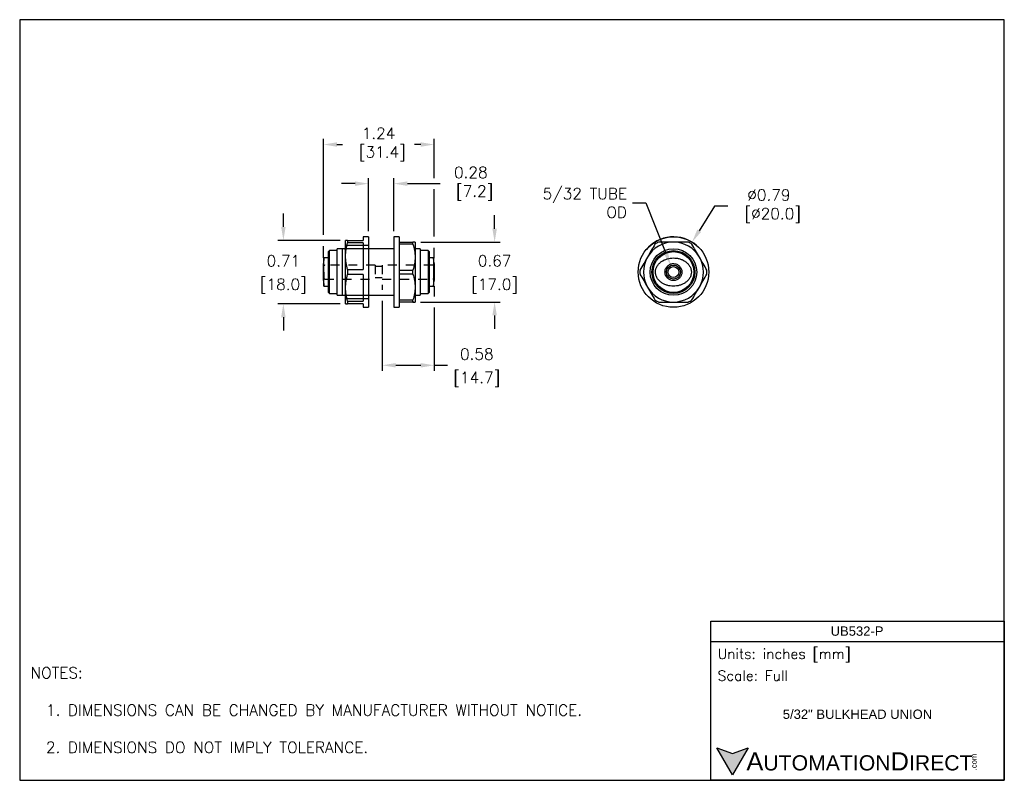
# Model space of a CAD drawing. Extents: x 886.4 to 897.4, y -8.5 to 0.
import ezdxf

# ---------------------------------------------------------------- set-up
doc = ezdxf.new("R2010")
doc.units = 0
doc.header["$LTSCALE"] = 0.25
doc.header["$MEASUREMENT"] = 0
doc.linetypes.add('HIDDEN', pattern=[0.375, 0.25, -0.125])
doc.layers.get('0').update_dxf_attribs({"linetype": 'CONTINUOUS'})
doc.layers.get('DEFPOINTS').update_dxf_attribs({"linetype": 'CONTINUOUS'})
for name, color, linetype in [('DIMENSIONS', 140, 'CONTINUOUS'), ('HIDDEN', 102, 'HIDDEN'), ('TEXT', 140, 'CONTINUOUS')]:
    doc.layers.add(name, color=color, linetype=linetype)
doc.styles.add('ROMANS', font='romans.shx')
doc.styles.get("Standard").update_dxf_attribs({"font": 'romans.shx'})
doc.styles.add('型式1', font='txt')
doc.dimstyles.get("Standard").update_dxf_attribs({"dimtxt": 0.125, "dimasz": 0.15, "dimexe": 0.0625, "dimexo": 0.0625, "dimgap": 0.0625, "dimtad": 0, "dimtih": 1, "dimtoh": 1, "dimzin": 0, "dimdsep": 46, "dimtxsty": 'Standard', "dimcen": 0, "dimclrd": 256, "dimclre": 256, "dimclrt": 256, "dimadec": 0, "dimazin": 0, "dimtfac": 1, "dimtofl": 0, "dimtmove": 0, "dimatfit": 3, "dimfxl": 1, "dimtolj": 1, "dimtzin": 0, "dimarcsym": 0})

# ---------------------------------------------------------------- blocks, each defined once
blk = doc.blocks.new('*D55')
at = {"layer": 'DEFPOINTS', "color": 0, "transparency": 16777216}
for p in [(891.056, -1.429), (889.819, -2.854), (891.056, -2.854)]:
    blk.add_point(p, dxfattribs=at)
at = {"layer": 'DIMENSIONS', "lineweight": -2, "transparency": 16777216}
for p, q in [((889.819, -2.438), (889.82, -1.366)), ((889.97, -1.429), (890.033, -1.429)), ((890.906, -1.429), (890.837, -1.429)), ((891.056, -1.804), (891.056, -1.367)), ((891.056, -2.457), (891.056, -1.929)), ((889.819, -2.697), (889.819, -2.563)), ((891.056, -2.698), (891.056, -2.582))]:
    blk.add_line(p, q, dxfattribs=at)
at = {"layer": 'DIMENSIONS', "transparency": 16777216}
for points in [[(889.97, -1.404), (889.97, -1.454), (889.82, -1.429)], [(890.906, -1.404), (890.906, -1.454), (891.056, -1.429)]]:
    blk.add_solid(points, dxfattribs=at)
at = {"layer": 'DIMENSIONS', "transparency": 16777216, "insert": (890.435, -1.429), "char_height": 0.125, "attachment_point": 5}
blk.add_mtext('\\A1;1.24\\P [31.4]', dxfattribs=at)
blk = doc.blocks.new('*D56')
at = {"layer": 'DEFPOINTS', "color": 0, "transparency": 16777216}
for p in [(890.607, -1.866), (890.323, -2.461), (890.607, -2.461)]:
    blk.add_point(p, dxfattribs=at)
at = {"layer": 'DIMENSIONS', "lineweight": -2, "transparency": 16777216}
for p, q in [((890.173, -1.866), (890.023, -1.866)), ((890.323, -2.398), (890.323, -1.804)), ((890.607, -2.398), (890.607, -1.804)), ((890.757, -1.866), (891.123, -1.866))]:
    blk.add_line(p, q, dxfattribs=at)
at = {"layer": 'DIMENSIONS', "transparency": 16777216}
for points in [[(890.173, -1.841), (890.173, -1.891), (890.323, -1.866)], [(890.757, -1.841), (890.757, -1.891), (890.607, -1.866)]]:
    blk.add_solid(points, dxfattribs=at)
at = {"layer": 'DIMENSIONS', "transparency": 16777216, "insert": (891.466, -1.866), "char_height": 0.125, "attachment_point": 5}
blk.add_mtext('\\A1;0.28\\P [7.2]', dxfattribs=at)
blk = doc.blocks.new('*D57')
at = {"layer": 'DEFPOINTS', "color": 0, "transparency": 16777216}
for p in [(890.843, -2.52), (890.842, -3.189), (891.732, -3.189)]:
    blk.add_point(p, dxfattribs=at)
at = {"layer": 'DIMENSIONS', "lineweight": -2, "transparency": 16777216}
for p, q in [((891.732, -2.37), (891.732, -2.22)), ((890.906, -2.52), (891.794, -2.52)), ((890.905, -3.189), (891.794, -3.189)), ((891.732, -3.339), (891.732, -3.489))]:
    blk.add_line(p, q, dxfattribs=at)
at = {"layer": 'DIMENSIONS', "transparency": 16777216}
for points in [[(891.707, -2.37), (891.757, -2.37), (891.732, -2.52)], [(891.707, -3.339), (891.757, -3.339), (891.732, -3.189)]]:
    blk.add_solid(points, dxfattribs=at)
at = {"layer": 'DIMENSIONS', "transparency": 16777216, "char_height": 0.125, "attachment_point": 5}
for s, insert in [('\\A1;0.67', (891.732, -2.729)), ('\\A1;[17.0]', (891.732, -3.012))]:
    blk.add_mtext(s, dxfattribs=dict(at, insert=insert))
blk = doc.blocks.new('*D58')
at = {"layer": 'DEFPOINTS', "color": 0, "transparency": 16777216}
for p in [(890.067, -2.5), (889.372, -3.209), (890.067, -3.209)]:
    blk.add_point(p, dxfattribs=at)
at = {"layer": 'DIMENSIONS', "lineweight": -2, "transparency": 16777216}
for p, q in [((889.372, -2.35), (889.372, -2.2)), ((890.005, -2.5), (889.309, -2.5)), ((890.005, -3.209), (889.309, -3.209)), ((889.372, -3.359), (889.372, -3.509))]:
    blk.add_line(p, q, dxfattribs=at)
at = {"layer": 'DIMENSIONS', "transparency": 16777216}
for points in [[(889.347, -2.35), (889.397, -2.35), (889.372, -2.5)], [(889.347, -3.359), (889.397, -3.359), (889.372, -3.209)]]:
    blk.add_solid(points, dxfattribs=at)
at = {"layer": 'DIMENSIONS', "transparency": 16777216, "char_height": 0.125, "attachment_point": 5}
for s, insert in [('\\A1;0.71', (889.372, -2.729)), ('\\A1;[18.0]', (889.372, -3.012))]:
    blk.add_mtext(s, dxfattribs=dict(at, insert=insert))
blk = doc.blocks.new('*D59')
at = {"layer": 'DEFPOINTS', "color": 0, "transparency": 16777216}
for p in [(893.938, -2.52), (893.522, -3.189)]:
    blk.add_point(p, dxfattribs=at)
at = {"layer": 'DIMENSIONS', "lineweight": -2, "transparency": 16777216}
for p, q in [((894.188, -2.118), (894.017, -2.393)), ((894.338, -2.118), (894.188, -2.118))]:
    blk.add_line(p, q, dxfattribs=at)
blk.add_arc((893.73, -2.854), 0.394, 49.028, 140.9043, dxfattribs=at)
at = {"layer": 'DIMENSIONS', "transparency": 16777216}
blk.add_solid([(893.996, -2.379), (894.038, -2.406), (893.938, -2.52)], dxfattribs=at)
at = {"layer": 'DIMENSIONS', "transparency": 16777216, "insert": (894.796, -2.118), "char_height": 0.125, "attachment_point": 5}
blk.add_mtext('\\A1;∅0.79\\P [∅20.0]', dxfattribs=at)
blk = doc.blocks.new('*D60')
at = {"layer": 'DEFPOINTS', "color": 0, "transparency": 16777216}
for p in [(893.701, -2.781), (893.759, -2.928)]:
    blk.add_point(p, dxfattribs=at)
at = {"layer": 'DIMENSIONS', "lineweight": -2, "transparency": 16777216}
for p, q in [((893.273, -2.082), (893.423, -2.082)), ((893.423, -2.082), (893.645, -2.642))]:
    blk.add_line(p, q, dxfattribs=at)
at = {"layer": 'DIMENSIONS', "transparency": 16777216}
blk.add_solid([(893.669, -2.633), (893.622, -2.651), (893.701, -2.781)], dxfattribs=at)
at = {"layer": 'DIMENSIONS', "transparency": 16777216, "insert": (893.211, -2.082), "char_height": 0.125, "attachment_point": 6}
blk.add_mtext('\\A1;5/32 TUBE\\POD', dxfattribs=at)
blk = doc.blocks.new('*D61')
at = {"layer": 'DEFPOINTS', "color": 0, "transparency": 16777216}
for p in [(891.056, -2.808), (890.477, -2.933), (891.056, -3.896)]:
    blk.add_point(p, dxfattribs=at)
at = {"layer": 'DIMENSIONS', "lineweight": -2, "transparency": 16777216}
for p, q in [((891.056, -2.871), (891.056, -2.886)), ((890.477, -2.996), (890.477, -3.052)), ((891.056, -3.011), (891.056, -3.127)), ((890.477, -3.177), (890.477, -3.958)), ((891.056, -3.252), (891.056, -3.958)), ((890.627, -3.896), (890.906, -3.896)), ((891.056, -3.896), (891.206, -3.896))]:
    blk.add_line(p, q, dxfattribs=at)
at = {"layer": 'DIMENSIONS', "transparency": 16777216}
for points in [[(890.627, -3.871), (890.627, -3.921), (890.477, -3.896)], [(890.906, -3.871), (890.906, -3.921), (891.056, -3.896)]]:
    blk.add_solid(points, dxfattribs=at)
at = {"layer": 'DIMENSIONS', "transparency": 16777216, "char_height": 0.125, "attachment_point": 5}
for s, insert in [('\\A1;0.58', (891.533, -3.771)), ('\\A1;[14.7]', (891.533, -4.053))]:
    blk.add_mtext(s, dxfattribs=dict(at, insert=insert))

msp = doc.modelspace()

# ---------------------------------------------------------------- hatches: boundary and pattern name
at = {"layer": 'TEXT'}
msp.add_hatch(color=256, dxfattribs=at).paths.add_polyline_path([(894.566, -8.171), (894.391, -8.235), (894.216, -8.171), (894.391, -8.474)])

# ---------------------------------------------------------------- linework, layer by layer
for p, q in [((890.067, -2.677), (890.067, -2.5)), ((890.09, -2.5), (890.09, -2.529)), ((890.09, -2.5), (890.264, -2.5)), ((890.264, -2.529), (890.09, -2.529)), ((890.323, -2.461), (890.264, -2.461)), ((890.264, -2.461), (890.264, -2.5)), ((890.264, -2.529), (890.264, -2.826)), ((890.323, -2.461), (890.323, -3.248)), ((890.666, -2.461), (890.607, -2.461)), ((890.607, -2.461), (890.607, -3.248)), ((890.666, -2.461), (890.666, -3.248)), ((890.666, -2.52), (890.82, -2.52)), ((890.82, -2.542), (890.82, -2.52)), ((890.843, -2.52), (890.843, -2.687)), ((889.886, -2.614), (889.875, -2.626)), ((889.875, -3.083), (889.875, -2.626)), ((889.973, -2.614), (889.886, -2.614)), ((889.886, -3.095), (889.886, -2.614)), ((890.032, -2.595), (889.973, -2.595)), ((889.973, -3.114), (889.973, -2.595)), ((890.032, -3.114), (890.032, -2.595)), ((890.323, -2.559), (890.067, -2.559)), ((890.323, -2.595), (890.067, -2.595)), ((890.607, -2.595), (890.323, -2.595)), ((890.82, -2.542), (890.666, -2.542)), ((890.902, -2.595), (890.843, -2.595)), ((890.902, -2.595), (890.902, -3.114)), ((890.989, -2.614), (890.902, -2.614)), ((891.001, -2.626), (890.989, -2.614)), ((890.989, -2.614), (890.989, -3.095)), ((891.001, -2.626), (891.001, -3.083)), ((889.825, -2.697), (889.819, -2.76)), ((889.875, -2.697), (889.825, -2.697)), ((890.067, -3.032), (890.067, -2.677)), ((890.843, -2.687), (890.843, -3.022)), ((891.05, -2.697), (891.001, -2.697)), ((891.056, -2.76), (891.05, -2.697)), ((889.819, -2.76), (889.819, -2.76)), ((889.819, -2.854), (889.819, -2.865)), ((890.09, -2.826), (890.09, -2.883)), ((890.09, -2.826), (890.264, -2.826)), ((890.666, -2.832), (890.82, -2.832)), ((890.82, -2.877), (890.82, -2.832)), ((891.056, -2.949), (891.056, -2.854)), ((889.819, -2.948), (889.825, -3.012)), ((890.264, -2.883), (890.09, -2.883)), ((890.264, -2.883), (890.264, -3.18)), ((890.82, -2.877), (890.666, -2.877)), ((891.05, -3.012), (891.056, -2.948)), ((891.056, -2.949), (891.056, -2.949)), ((889.825, -3.012), (889.875, -3.012)), ((890.067, -3.209), (890.067, -3.032)), ((890.843, -3.022), (890.843, -3.189)), ((891.001, -3.012), (891.05, -3.012)), ((889.875, -3.083), (889.886, -3.095)), ((889.886, -3.095), (889.973, -3.095)), ((889.973, -3.114), (890.032, -3.114)), ((890.067, -3.114), (890.323, -3.114)), ((890.067, -3.15), (890.323, -3.15)), ((890.09, -3.18), (890.09, -3.209)), ((890.09, -3.18), (890.264, -3.18)), ((890.323, -3.114), (890.607, -3.114)), ((890.666, -3.166), (890.82, -3.166)), ((890.82, -3.189), (890.666, -3.189)), ((890.82, -3.189), (890.82, -3.166)), ((890.829, -3.189), (890.82, -3.189)), ((890.843, -3.114), (890.902, -3.114)), ((890.902, -3.095), (890.989, -3.095)), ((890.989, -3.095), (891.001, -3.083)), ((890.068, -3.209), (890.067, -3.209)), ((890.264, -3.209), (890.09, -3.209)), ((890.264, -3.209), (890.264, -3.248)), ((890.264, -3.248), (890.323, -3.248)), ((890.607, -3.248), (890.666, -3.248))]:
    msp.add_line(p, q)
for radius in [0.394, 0.26, 0.24, 0.228, 0.0787, 0.061]:
    msp.add_circle((893.73, -2.854), radius)
for radius, start, end in [(0.335, 90, 150), (0.374, 116.5254, 123.4746), (0.335, 30, 90), (0.374, 56.5254, 63.4746), (0.335, 150, 210), (0.335, 330, 30), (0.374, 176.5254, 183.4746), (0.374, 356.5254, 3.4746), (0.335, 210, 270), (0.335, 270, 330), (0.374, 236.5254, 243.4746), (0.374, 296.5254, 303.4746)]:
    msp.add_arc((893.73, -2.854), radius, start, end)
for points, knots in [([(890.09, -2.5), (890.083, -2.5), (890.077, -2.5), (890.07, -2.5), (890.067, -2.5), (890.067, -2.5)], [0, 0, 0, 0, 0.5, 0.5, 1, 1, 1, 1]), ([(890.067, -2.677), (890.067, -2.652), (890.07, -2.627), (890.077, -2.578), (890.083, -2.553), (890.09, -2.529)], [0, 0, 0, 0, 0.5, 0.5, 1, 1, 1, 1]), ([(890.843, -2.52), (890.843, -2.52), (890.841, -2.52), (890.833, -2.52), (890.827, -2.52), (890.82, -2.52)], [0, 0, 0, 0, 0.5, 0.5, 1, 1, 1, 1]), ([(893.73, -2.52), (893.701, -2.52), (893.673, -2.52), (893.618, -2.52), (893.59, -2.52), (893.563, -2.52)], [0, 0, 0, 0, 0.5, 0.5, 1, 1, 1, 1]), ([(893.897, -2.52), (893.869, -2.52), (893.842, -2.52), (893.786, -2.52), (893.758, -2.52), (893.73, -2.52)], [0, 0, 0, 0, 0.5, 0.5, 1, 1, 1, 1]), ([(890.067, -2.595), (890.057, -2.595), (890.048, -2.595), (890.039, -2.595), (890.036, -2.595), (890.033, -2.595), (890.032, -2.595), (890.032, -2.595)], [0, 0, 0, 0, 0.5, 0.5, 0.75, 0.75, 1, 1, 1, 1]), ([(890.056, -2.595), (890.056, -2.595), (890.06, -2.595), (890.064, -2.595), (890.067, -2.595)], [0, 0, 0, 0, 0.113914, 1, 1, 1, 1]), ([(890.82, -2.542), (890.827, -2.566), (890.833, -2.59), (890.841, -2.638), (890.843, -2.662), (890.843, -2.687)], [0, 0, 0, 0, 0.5, 0.5, 1, 1, 1, 1]), ([(893.523, -2.542), (893.51, -2.566), (893.496, -2.59), (893.468, -2.638), (893.454, -2.662), (893.44, -2.687)], [0, 0, 0, 0, 0.5, 0.5, 1, 1, 1, 1]), ([(894.02, -2.687), (894.005, -2.662), (893.991, -2.638), (893.963, -2.59), (893.95, -2.566), (893.936, -2.542)], [0, 0, 0, 0, 0.5, 0.5, 1, 1, 1, 1]), ([(889.825, -3.012), (889.825, -3.012), (889.825, -3.012), (889.825, -3.01), (889.825, -3.007), (889.825, -3.002), (889.825, -2.996), (889.825, -2.989), (889.825, -2.981), (889.825, -2.969), (889.825, -2.957), (889.825, -2.943), (889.825, -2.93), (889.825, -2.913), (889.825, -2.891), (889.825, -2.872), (889.825, -2.856), (889.825, -2.842), (889.825, -2.824), (889.825, -2.804), (889.825, -2.784), (889.825, -2.766), (889.825, -2.749), (889.825, -2.736), (889.825, -2.725), (889.825, -2.717), (889.825, -2.71), (889.825, -2.705), (889.825, -2.701), (889.825, -2.698), (889.825, -2.697), (889.825, -2.697), (889.825, -2.697)], [0, 0, 0, 0, 0.017514, 0.053958, 0.091157, 0.128627, 0.159493, 0.190537, 0.222198, 0.254098, 0.302816, 0.327736, 0.352843, 0.393334, 0.43493, 0.475464, 0.496374, 0.517478, 0.55431, 0.592172, 0.629934, 0.668546, 0.711717, 0.755758, 0.787402, 0.819285, 0.851856, 0.884639, 0.916804, 0.949144, 0.982015, 1, 1, 1, 1]), ([(890.09, -2.826), (890.083, -2.801), (890.077, -2.777), (890.07, -2.727), (890.067, -2.702), (890.067, -2.677)], [0, 0, 0, 0, 0.5, 0.5, 1, 1, 1, 1]), ([(890.843, -2.687), (890.843, -2.712), (890.841, -2.736), (890.833, -2.784), (890.827, -2.808), (890.82, -2.832)], [0, 0, 0, 0, 0.5, 0.5, 1, 1, 1, 1]), ([(891.05, -2.697), (891.05, -2.697), (891.05, -2.697), (891.05, -2.698), (891.05, -2.702), (891.05, -2.707), (891.05, -2.713), (891.05, -2.72), (891.05, -2.728), (891.05, -2.739), (891.05, -2.752), (891.05, -2.766), (891.05, -2.779), (891.05, -2.796), (891.05, -2.818), (891.05, -2.837), (891.05, -2.852), (891.05, -2.867), (891.05, -2.885), (891.05, -2.905), (891.05, -2.924), (891.05, -2.942), (891.05, -2.959), (891.05, -2.973), (891.05, -2.984), (891.05, -2.992), (891.05, -2.998), (891.05, -3.004), (891.05, -3.008), (891.05, -3.01), (891.05, -3.012), (891.05, -3.012), (891.05, -3.012)], [0, 0, 0, 0, 0.017514, 0.053958, 0.091158, 0.128628, 0.159493, 0.190538, 0.222198, 0.254098, 0.302816, 0.327737, 0.352844, 0.393334, 0.434931, 0.475464, 0.496374, 0.517478, 0.55431, 0.592172, 0.629934, 0.668546, 0.711717, 0.755759, 0.787402, 0.819285, 0.851857, 0.884639, 0.916804, 0.949145, 0.982016, 1, 1, 1, 1]), ([(893.44, -2.687), (893.426, -2.712), (893.412, -2.736), (893.384, -2.784), (893.37, -2.808), (893.356, -2.832)], [0, 0, 0, 0, 0.5, 0.5, 1, 1, 1, 1]), ([(893.931, -2.854), (893.931, -2.842), (893.929, -2.831), (893.924, -2.814), (893.922, -2.808), (893.917, -2.797), (893.914, -2.792), (893.905, -2.777), (893.898, -2.768), (893.882, -2.751), (893.872, -2.743), (893.853, -2.73), (893.843, -2.724), (893.822, -2.714), (893.811, -2.71), (893.788, -2.703), (893.777, -2.701), (893.753, -2.698), (893.741, -2.697), (893.706, -2.697), (893.683, -2.7), (893.638, -2.713), (893.616, -2.723), (893.587, -2.743), (893.578, -2.751), (893.562, -2.767), (893.554, -2.777), (893.542, -2.797), (893.537, -2.808), (893.531, -2.831), (893.529, -2.842), (893.529, -2.86), (893.529, -2.866), (893.531, -2.877), (893.532, -2.883), (893.537, -2.9), (893.542, -2.911), (893.554, -2.931), (893.561, -2.941), (893.578, -2.958), (893.587, -2.965), (893.606, -2.979), (893.616, -2.985), (893.638, -2.995), (893.649, -2.999), (893.671, -3.005), (893.683, -3.008), (893.706, -3.011), (893.718, -3.012), (893.741, -3.012), (893.753, -3.011), (893.776, -3.008), (893.788, -3.005), (893.81, -2.999), (893.821, -2.995), (893.843, -2.985), (893.853, -2.979), (893.872, -2.966), (893.881, -2.958), (893.898, -2.941), (893.905, -2.932), (893.917, -2.912), (893.922, -2.901), (893.929, -2.878), (893.931, -2.866), (893.931, -2.854)], [0, 0, 0, 0, 0.03125, 0.03125, 0.046875, 0.046875, 0.0625, 0.0625, 0.09375, 0.09375, 0.125, 0.125, 0.15625, 0.15625, 0.1875, 0.1875, 0.21875, 0.21875, 0.25, 0.25, 0.3125, 0.3125, 0.375, 0.375, 0.40625, 0.40625, 0.4375, 0.4375, 0.46875, 0.46875, 0.5, 0.5, 0.515625, 0.515625, 0.53125, 0.53125, 0.5625, 0.5625, 0.59375, 0.59375, 0.625, 0.625, 0.65625, 0.65625, 0.6875, 0.6875, 0.71875, 0.71875, 0.75, 0.75, 0.78125, 0.78125, 0.8125, 0.8125, 0.84375, 0.84375, 0.875, 0.875, 0.90625, 0.90625, 0.9375, 0.9375, 0.96875, 0.96875, 1, 1, 1, 1]), ([(894.103, -2.832), (894.089, -2.808), (894.076, -2.784), (894.048, -2.736), (894.034, -2.712), (894.02, -2.687)], [0, 0, 0, 0, 0.5, 0.5, 1, 1, 1, 1]), ([(889.819, -2.949), (889.819, -2.949), (889.819, -2.949), (889.819, -2.945), (889.819, -2.94), (889.819, -2.932), (889.819, -2.921), (889.819, -2.909), (889.819, -2.895), (889.819, -2.88), (889.819, -2.864), (889.819, -2.848), (889.819, -2.833), (889.819, -2.817), (889.819, -2.803), (889.819, -2.791), (889.819, -2.78), (889.819, -2.771), (889.819, -2.765), (889.819, -2.761), (889.819, -2.76), (889.819, -2.76)], [0, 0, 0, 0, 0.036973, 0.089916, 0.144396, 0.197336, 0.251813, 0.304746, 0.359217, 0.412077, 0.466462, 0.519385, 0.573841, 0.626768, 0.68123, 0.734156, 0.788618, 0.841555, 0.896028, 0.948972, 1, 1, 1, 1]), ([(889.825, -2.854), (889.825, -2.861), (889.825, -2.875), (889.825, -2.896), (889.825, -2.914), (889.825, -2.924), (889.825, -2.928)], [0, 0, 0, 0, 0.263097, 0.533713, 0.800208, 1, 1, 1, 1]), ([(891.056, -2.76), (891.056, -2.76), (891.056, -2.76), (891.056, -2.763), (891.056, -2.769), (891.056, -2.777), (891.056, -2.788), (891.056, -2.8), (891.056, -2.814), (891.056, -2.829), (891.056, -2.844), (891.056, -2.86), (891.056, -2.876), (891.056, -2.891), (891.056, -2.905), (891.056, -2.918), (891.056, -2.929), (891.056, -2.938), (891.056, -2.944), (891.056, -2.948), (891.056, -2.949), (891.056, -2.949)], [0, 0, 0, 0, 0.037105, 0.090059, 0.144553, 0.197469, 0.251917, 0.304867, 0.359355, 0.412227, 0.466628, 0.519522, 0.573945, 0.626873, 0.681334, 0.734292, 0.78879, 0.841716, 0.896178, 0.949138, 1, 1, 1, 1]), ([(891.056, -2.762), (891.056, -2.762), (891.056, -2.761), (891.056, -2.76), (891.056, -2.76), (891.056, -2.76)], [0, 0, 0, 0, 0.022682, 0.758524, 1, 1, 1, 1]), ([(891.056, -2.854), (891.056, -2.849), (891.056, -2.838), (891.056, -2.823), (891.056, -2.808), (891.056, -2.795), (891.056, -2.783), (891.056, -2.774), (891.056, -2.767), (891.056, -2.764), (891.056, -2.762)], [0, 0, 0, 0, 0.1237298, 0.2510508, 0.3747806, 0.5021029, 0.6257749, 0.7530397, 0.8766349, 1, 1, 1, 1]), ([(893.824, -2.854), (893.824, -2.848), (893.824, -2.842), (893.821, -2.83), (893.819, -2.824), (893.815, -2.812), (893.812, -2.807), (893.805, -2.797), (893.801, -2.792), (893.792, -2.783), (893.787, -2.779), (893.777, -2.772), (893.772, -2.769), (893.755, -2.762), (893.742, -2.76), (893.724, -2.76), (893.717, -2.76), (893.705, -2.763), (893.699, -2.765), (893.688, -2.769), (893.682, -2.772), (893.672, -2.779), (893.667, -2.783), (893.659, -2.792), (893.655, -2.797), (893.648, -2.807), (893.645, -2.812), (893.64, -2.824), (893.638, -2.83), (893.636, -2.842), (893.635, -2.848), (893.635, -2.86), (893.636, -2.867), (893.638, -2.879), (893.64, -2.885), (893.647, -2.902), (893.654, -2.912), (893.667, -2.925), (893.672, -2.929), (893.682, -2.936), (893.688, -2.939), (893.699, -2.944), (893.705, -2.946), (893.717, -2.948), (893.723, -2.949), (893.736, -2.949), (893.742, -2.948), (893.754, -2.946), (893.76, -2.944), (893.772, -2.939), (893.777, -2.936), (893.787, -2.93), (893.792, -2.926), (893.801, -2.917), (893.805, -2.912), (893.812, -2.902), (893.815, -2.896), (893.822, -2.879), (893.824, -2.867), (893.824, -2.854)], [0, 0, 0, 0, 0.03125, 0.03125, 0.0625, 0.0625, 0.09375, 0.09375, 0.125, 0.125, 0.15625, 0.15625, 0.1875, 0.1875, 0.25, 0.25, 0.28125, 0.28125, 0.3125, 0.3125, 0.34375, 0.34375, 0.375, 0.375, 0.40625, 0.40625, 0.4375, 0.4375, 0.46875, 0.46875, 0.5, 0.5, 0.53125, 0.53125, 0.5625, 0.5625, 0.625, 0.625, 0.65625, 0.65625, 0.6875, 0.6875, 0.71875, 0.71875, 0.75, 0.75, 0.78125, 0.78125, 0.8125, 0.8125, 0.84375, 0.84375, 0.875, 0.875, 0.90625, 0.90625, 0.9375, 0.9375, 1, 1, 1, 1]), ([(889.819, -2.91), (889.819, -2.911), (889.819, -2.917), (889.819, -2.925), (889.819, -2.935), (889.819, -2.941), (889.819, -2.943), (889.819, -2.944)], [0, 0, 0, 0, 0.064704, 0.329038, 0.601037, 0.865381, 1, 1, 1, 1]), ([(890.067, -3.032), (890.067, -3.006), (890.07, -2.981), (890.077, -2.932), (890.083, -2.907), (890.09, -2.883)], [0, 0, 0, 0, 0.5, 0.5, 1, 1, 1, 1]), ([(890.82, -2.877), (890.827, -2.901), (890.833, -2.925), (890.841, -2.973), (890.843, -2.997), (890.843, -3.022)], [0, 0, 0, 0, 0.5, 0.5, 1, 1, 1, 1]), ([(893.356, -2.877), (893.37, -2.901), (893.384, -2.925), (893.412, -2.973), (893.426, -2.997), (893.44, -3.022)], [0, 0, 0, 0, 0.5, 0.5, 1, 1, 1, 1]), ([(894.02, -3.022), (894.034, -2.997), (894.048, -2.973), (894.076, -2.925), (894.089, -2.901), (894.103, -2.877)], [0, 0, 0, 0, 0.5, 0.5, 1, 1, 1, 1]), ([(890.09, -3.18), (890.083, -3.156), (890.077, -3.131), (890.07, -3.082), (890.067, -3.057), (890.067, -3.032)], [0, 0, 0, 0, 0.5, 0.5, 1, 1, 1, 1]), ([(890.843, -3.022), (890.843, -3.046), (890.841, -3.071), (890.833, -3.119), (890.827, -3.143), (890.82, -3.166)], [0, 0, 0, 0, 0.5, 0.5, 1, 1, 1, 1]), ([(893.44, -3.022), (893.454, -3.046), (893.468, -3.071), (893.496, -3.119), (893.51, -3.143), (893.523, -3.166)], [0, 0, 0, 0, 0.5, 0.5, 1, 1, 1, 1]), ([(893.936, -3.166), (893.95, -3.143), (893.963, -3.119), (893.991, -3.071), (894.005, -3.046), (894.02, -3.022)], [0, 0, 0, 0, 0.5, 0.5, 1, 1, 1, 1]), ([(890.032, -3.114), (890.032, -3.114), (890.036, -3.114), (890.045, -3.114), (890.049, -3.114), (890.057, -3.114), (890.062, -3.114), (890.067, -3.114)], [0, 0, 0, 0, 0.5, 0.5, 0.75, 0.75, 1, 1, 1, 1]), ([(890.82, -3.189), (890.827, -3.189), (890.833, -3.189), (890.841, -3.189), (890.843, -3.189), (890.843, -3.189)], [0, 0, 0, 0, 0.5, 0.5, 1, 1, 1, 1]), ([(893.563, -3.189), (893.59, -3.189), (893.618, -3.189), (893.673, -3.189), (893.701, -3.189), (893.73, -3.189)], [0, 0, 0, 0, 0.5, 0.5, 1, 1, 1, 1]), ([(893.73, -3.189), (893.758, -3.189), (893.786, -3.189), (893.842, -3.189), (893.869, -3.189), (893.897, -3.189)], [0, 0, 0, 0, 0.5, 0.5, 1, 1, 1, 1]), ([(890.067, -3.209), (890.067, -3.209), (890.07, -3.209), (890.077, -3.209), (890.083, -3.209), (890.09, -3.209)], [0, 0, 0, 0, 0.5, 0.5, 1, 1, 1, 1])]:
    msp.add_open_spline(points, degree=3, knots=knots)
for points in [[(890.032, -2.595), (890.032, -2.595), (890.033, -2.595), (890.036, -2.595)], [(890.843, -3.189), (890.843, -3.189), (890.843, -3.189), (890.842, -3.189)], [(890.09, -3.209), (890.087, -3.209), (890.084, -3.209), (890.081, -3.209)]]:
    msp.add_open_spline(points, degree=3)
at = {"layer": 'DEFPOINTS'}
msp.add_lwpolyline([(897.426, -0.034), (886.426, -0.034), (886.426, -8.534), (897.426, -8.534)], close=True, dxfattribs=at)
at = {"layer": 'HIDDEN'}
for p, q in [((890.398, -2.776), (889.835, -2.776)), ((890.398, -2.776), (890.398, -2.933)), ((890.477, -2.793), (890.398, -2.793)), ((890.477, -2.776), (890.477, -2.933)), ((891.04, -2.776), (890.477, -2.776)), ((889.835, -2.933), (890.398, -2.933)), ((890.398, -2.915), (890.477, -2.915)), ((890.477, -2.933), (891.04, -2.933))]:
    msp.add_line(p, q, dxfattribs=at)
for centre, start, end in [((889.835, -2.76), 180, 270), ((891.04, -2.76), 270, 0), ((889.835, -2.949), 90, 180), ((891.04, -2.949), 0, 90)]:
    msp.add_arc(centre, 0.0157, start, end, dxfattribs=at)
at = {"layer": 'TEXT'}
msp.add_line((894.146, -6.982), (897.426, -6.982), dxfattribs=at)
for points in [[(894.146, -8.534), (894.146, -6.756), (897.426, -6.756), (897.426, -8.534)], [(894.566, -8.171), (894.391, -8.474), (894.216, -8.171), (894.391, -8.235)]]:
    msp.add_lwpolyline(points, close=True, dxfattribs=at)

# ---------------------------------------------------------------- texts
for s, insert, char_height, width, attachment_point, style in [('{\\fArial|b0|i0|c0|p34;\\H0.83333x;UB532-P}', (895.781, -6.867), 0.125, 2.20085, 5, 'ROMANS'), (' Units: inches [mm]', (894.146, -7.139), 0.11304, 3.27984, 4, 'ROMANS'), (' Scale: Full', (894.146, -7.365), 0.11304, 3.27984, 4, 'ROMANS'), ('{\\fArial|b0|i0|c0|p34;     \\H1.2x;A\\H0.8333x;UTOMATION\\H1.2x;D\\H0.8333x;IRECT}', (894.216, -8.323), 0.16956, 2.8723, 4, '型式1')]:
    msp.add_mtext(s, dxfattribs=dict(at, insert=insert, char_height=char_height, width=width, attachment_point=attachment_point, style=style))
at = {"layer": 'TEXT', "insert": (886.548, -7.27), "char_height": 0.125, "attachment_point": 1, "style": 'ROMANS'}
msp.add_mtext_dynamic_manual_height_columns('NOTES:\\P\\P  1. DIMENSIONS CAN BE CHANGED BY MANUFACTURER WITHOUT NOTICE.\\P\\P  2. DIMENSIONS DO NOT IMPLY TOLERANCE.', width=7.45021, gutter_width=1.75, heights=[0], dxfattribs=at)
at = {"layer": 'TEXT', "insert": (895.786, -7.796), "char_height": 0.125, "width": 2.62045, "attachment_point": 5}
msp.add_mtext('{\\fArial|b0|i0|c0|p34;\\H0.83333x;5/32" BULKHEAD UNION}', dxfattribs=at)
at = {"layer": 'TEXT', "insert": (897.056, -8.422), "char_height": 0.06104, "width": 0.18089, "attachment_point": 1, "rotation": 90, "style": '型式1'}
msp.add_mtext('{\\fArial|b0|i0|c0|p34;.com}', dxfattribs=at)

# ---------------------------------------------------------------- dimensions: what is measured, and where the dimension line sits
at = {"layer": 'DIMENSIONS'}
dim = msp.add_linear_dim(base=(891.056, -1.429), p1=(889.819, -2.854), p2=(891.056, -2.854), angle=359.99, dimstyle='Standard', override={"dimpost": '\\X'}, dxfattribs=at)
dim.commit()
dim.dimension.update_dxf_attribs({"geometry": '*D55', "text_midpoint": (890.435, -1.429), "dimtype": 161})
dim = msp.add_linear_dim(base=(890.607, -1.866), p1=(890.323, -2.461), p2=(890.607, -2.461), dimstyle='Standard', override={"dimpost": '\\X'}, dxfattribs=at)
dim.commit()
dim.dimension.update_dxf_attribs({"geometry": '*D56', "text_midpoint": (891.466, -1.866), "dimtype": 160})
dim = msp.add_diameter_dim_2p(p1=(893.759, -2.928), p2=(893.701, -2.781), text='5/32 TUBE\\POD', dimstyle='Standard', override={"dimpost": '\\X'}, dxfattribs=at)
dim.commit()
dim.dimension.update_dxf_attribs({"geometry": '*D60', "text_midpoint": (892.687, -2.082), "dimtype": 163})
dim = msp.add_diameter_dim_2p(p1=(893.522, -3.189), p2=(893.938, -2.52), dimstyle='Standard', override={"dimpost": '\\X'}, dxfattribs=at)
dim.commit()
dim.dimension.update_dxf_attribs({"geometry": '*D59', "text_midpoint": (894.796, -2.118), "dimtype": 163})
for base, p1, p2, picture, middle in [((889.372, -3.209), (890.067, -2.5), (890.067, -3.209), '*D58', (889.372, -2.854)), ((891.732, -3.189), (890.843, -2.52), (890.842, -3.189), '*D57', (891.732, -2.854))]:
    dim = msp.add_linear_dim(base=base, p1=p1, p2=p2, angle=90, dimstyle='Standard', override={"dimpost": '\\X'}, dxfattribs=at)
    dim.commit()
    dim.dimension.update_dxf_attribs({"geometry": picture, "text_midpoint": middle})
dim = msp.add_linear_dim(base=(891.056, -3.896), p1=(890.477, -2.933), p2=(891.056, -2.808), dimstyle='Standard', override={"dimpost": '\\X'}, dxfattribs=at)
dim.commit()
dim.dimension.update_dxf_attribs({"geometry": '*D61', "text_midpoint": (891.533, -3.896)})

doc.saveas('drawing.dxf')
